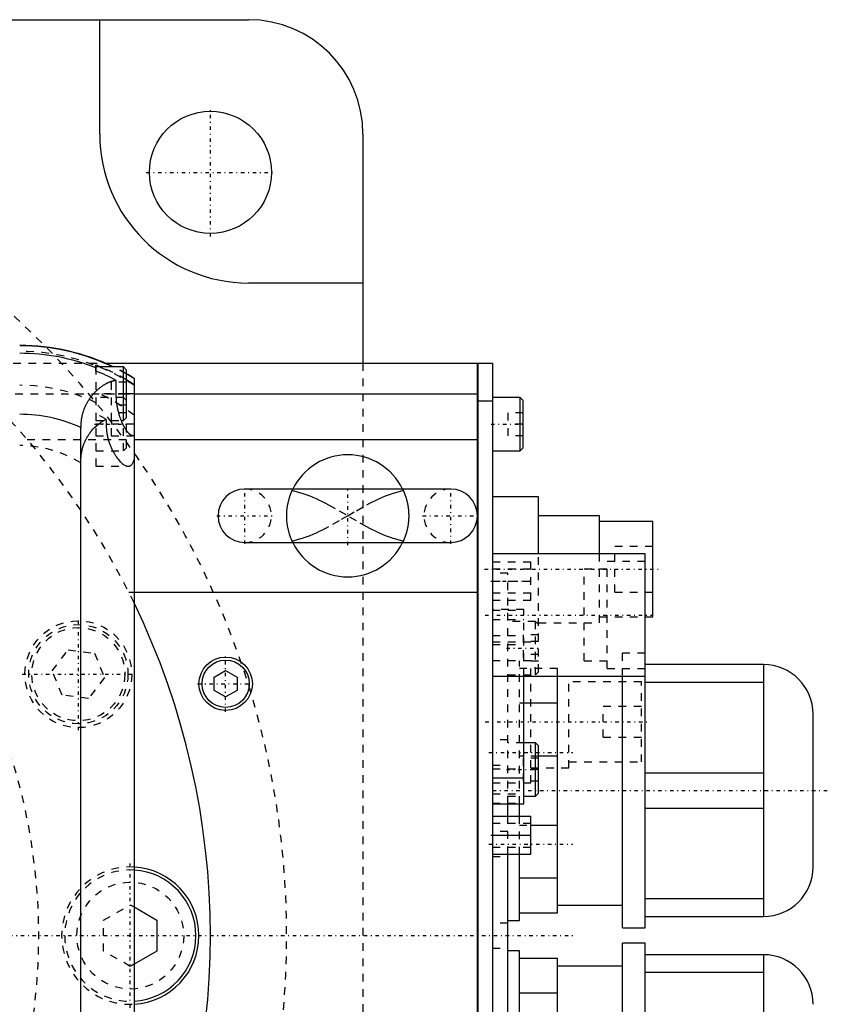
# Model space of a CAD drawing. Extents: x -1056 to 181, y -120 to 120.
# Tile 15 of 15: x 75 to 181, y -9 to 120. Entities that reach past the tile are written whole.
import ezdxf

# ---------------------------------------------------------------- set-up
doc = ezdxf.new("R2010")
doc.units = 0
doc.linetypes.add('CENTER', pattern=[1.5, 0.45, -0.5, 0.05, -0.5])
doc.linetypes.add('DASHED', pattern=[2, 1, -1])
for name, color, linetype in [('AM_0', 7, 'CONTINUOUS'), ('AM_3', 7, 'DASHED'), ('AM_7', 7, 'CENTER')]:
    doc.layers.add(name, color=color, linetype=linetype)

msp = doc.modelspace()

# ---------------------------------------------------------------- linework, layer by layer
at = {"layer": 'AM_0', "color": 7, "linetype": 'CONTINUOUS'}
for p, q in [((-105, 120), (105, 120)), ((85.5, 105), (85.5, 120)), ((120, 105), (120, 75)), ((120, 85.5), (105, 85.5)), ((86.23, 75), (135, 75)), ((135, -75), (135, 75)), ((135, 74.95), (135.05, 74.95)), ((135.05, 75), (137, 75)), ((135.05, 75), (135.05, -75)), ((137, 75), (137, -75)), ((85, 73.97), (85, 74.75)), ((88.6, 74.5), (85, 74.5)), ((89, 74.1), (88.6, 74.5)), ((88.6, 67.5), (88.6, 74.5)), ((89, 67.9), (89, 74.1)), ((87.65, 71), (87.65, 72.74)), ((90, 73.02), (90, -73.02)), ((90, 71), (89, 71)), ((90, 71), (135, 71)), ((135, 69.95), (135.05, 69.95)), ((137, 70), (135.05, 70)), ((140.6, 70.5), (137, 70.5)), ((141, 70.1), (140.6, 70.5)), ((140.6, 63.5), (140.6, 70.5)), ((141, 63.9), (141, 70.1)), ((88.31, 67.5), (88.6, 67.5)), ((88.6, 67.5), (89, 67.9)), ((83, -66.56), (83, 66.56)), ((90, 65), (135, 65)), ((137, 63.5), (140.6, 63.5)), ((140.6, 63.5), (141, 63.9)), ((131.5, 58.5), (104.5, 58.5)), ((143, 57.5), (137, 57.5)), ((143, 50), (143, 57.5)), ((151, 55), (143, 55)), ((151, 50), (151, 55)), ((158, 54.25), (151, 54.25)), ((158, 41.75), (158, 54.25)), ((104.5, 51.5), (131.5, 51.5)), ((157, 50), (137, 50)), ((157, 1), (157, 50)), ((90, 45), (135, 45)), ((157, 41.75), (158, 41.75)), ((172.5, 35.5), (157, 35.5)), ((172.5, 35.5), (172.5, 2.5)), ((100.5, 33.87), (102, 34.73)), ((100.5, 32.13), (100.5, 33.87)), ((102, 34.73), (103.5, 33.87)), ((103.5, 33.87), (103.5, 32.13)), ((137, 34), (157, 34)), ((141.1, 17.26), (141.1, 34)), ((145.5, 3), (145.5, 34)), ((154, 1), (154, 34)), ((157, 33.2), (172.5, 33.2)), ((102, 31.27), (100.5, 32.13)), ((103.5, 32.13), (102, 31.27)), ((141.1, 30.49), (145.5, 30.49)), ((179, 9), (179, 29)), ((142.6, 25.25), (141.1, 25.25)), ((143, 24.85), (142.6, 25.25)), ((142.6, 18.25), (142.6, 25.25)), ((143, 18.65), (143, 24.85)), ((145.5, 23.51), (143, 23.51)), ((137, 20.66), (141.1, 20.66)), ((172.5, 21.3), (157, 21.3)), ((141.1, 18.25), (142.6, 18.25)), ((142.6, 18.25), (143, 18.65)), ((137, 17.26), (141.1, 17.26)), ((139, 15.67), (139, 17.27)), ((140.5, 15.65), (140.5, 17.26)), ((137, 15.65), (142, 15.65)), ((142, 10.65), (142, 15.65)), ((157, 16.7), (172.5, 16.7)), ((142, 14.49), (145.5, 14.49)), ((137, 13.15), (142, 13.15)), ((137, 10.65), (142, 10.65)), ((139, -14.91), (139, 10.66)), ((140.5, 2), (140.5, 10.65)), ((145.5, 7.51), (140.5, 7.51)), ((145.5, 4), (154, 4)), ((172.5, 4.8), (157, 4.8)), ((90, 3.75), (93, 2.02)), ((140.5, 3), (145.5, 3)), ((93, 2.02), (93, -2.02)), ((139, 2), (140.5, 2)), ((157, 2.5), (172.5, 2.5)), ((154, 1), (157, 1)), ((157, -1), (154, -1)), ((154, -37), (154, -1)), ((157, -37), (157, -1)), ((93, -2.02), (90, -3.75)), ((140.5, -2), (139, -2)), ((140.5, -14.9), (140.5, -2)), ((172.5, -2.5), (157, -2.5)), ((172.5, -2.5), (172.5, -35.5)), ((145.5, -3), (140.5, -3)), ((145.5, -35), (145.5, -3)), ((154, -4), (145.5, -4)), ((157, -4.8), (172.5, -4.8)), ((140.5, -7.51), (145.5, -7.51))]:
    msp.add_line(p, q, dxfattribs=at)
for points in [[(87.65, 72.74, 0), (87.62, 72.74, 0), (87.57, 72.73, 0), (87.52, 72.72, 0), (87.49, 72.72, 0), (87.46, 72.71, 0), (87.41, 72.7, 0), (87.35, 72.69, 0), (87.3, 72.68, 0), (87.24, 72.66, 0), (87.19, 72.65, 0), (87.16, 72.64, 0), (87.13, 72.63, 0), (87.07, 72.61, 0), (87.02, 72.6, 0), (86.96, 72.58, 0), (86.9, 72.56, 0), (86.85, 72.54, 0), (86.82, 72.52, 0), (86.79, 72.51, 0), (86.73, 72.49, 0), (86.67, 72.46, 0), (86.64, 72.45, 0), (86.62, 72.44, 0), (86.56, 72.41, 0), (86.5, 72.39, 0), (86.47, 72.37, 0), (86.44, 72.36, 0), (86.38, 72.33, 0), (86.33, 72.3, 0), (86.27, 72.27, 0), (86.21, 72.23, 0), (86.15, 72.2, 0), (86.12, 72.18, 0), (86.1, 72.17, 0), (86.04, 72.13, 0), (85.98, 72.1, 0), (85.92, 72.06, 0), (85.87, 72.02, 0), (85.81, 71.98, 0), (85.78, 71.96, 0), (85.75, 71.94, 0), (85.69, 71.9, 0), (85.64, 71.86, 0), (85.58, 71.82, 0), (85.52, 71.78, 0), (85.47, 71.73, 0), (85.44, 71.71, 0), (85.41, 71.69, 0), (85.36, 71.64, 0), (85.3, 71.6, 0), (85.25, 71.55, 0), (85.19, 71.5, 0), (85.14, 71.45, 0), (85.11, 71.43, 0), (85.08, 71.4, 0), (85.03, 71.35, 0), (84.97, 71.3, 0), (84.92, 71.25, 0), (84.87, 71.19, 0), (84.81, 71.14, 0), (84.79, 71.11, 0), (84.76, 71.08, 0), (84.71, 71.03, 0), (84.66, 70.97, 0), (84.63, 70.94, 0), (84.6, 70.91, 0), (84.55, 70.85, 0), (84.5, 70.79, 0), (84.48, 70.76, 0), (84.45, 70.73, 0), (84.4, 70.67, 0), (84.35, 70.6, 0), (84.3, 70.54, 0), (84.25, 70.47, 0), (84.2, 70.41, 0), (84.18, 70.37, 0), (84.16, 70.34, 0), (84.11, 70.27, 0), (84.06, 70.2, 0), (84.02, 70.13, 0), (83.97, 70.06, 0), (83.93, 69.99, 0), (83.9, 69.95, 0), (83.88, 69.91, 0), (83.84, 69.84, 0), (83.8, 69.76, 0), (83.75, 69.69, 0), (83.71, 69.61, 0), (83.67, 69.53, 0), (83.66, 69.5, 0), (83.64, 69.46, 0), (83.6, 69.38, 0), (83.56, 69.3, 0), (83.53, 69.22, 0), (83.49, 69.13, 0), (83.46, 69.05, 0), (83.44, 69.01, 0), (83.43, 68.97, 0), (83.39, 68.89, 0), (83.36, 68.8, 0), (83.34, 68.72, 0), (83.31, 68.63, 0), (83.28, 68.54, 0), (83.27, 68.5, 0), (83.25, 68.46, 0), (83.23, 68.37, 0), (83.21, 68.28, 0), (83.2, 68.23, 0), (83.18, 68.19, 0), (83.16, 68.1, 0), (83.14, 68.01, 0), (83.13, 67.96, 0), (83.13, 67.91, 0), (83.11, 67.82, 0), (83.09, 67.73, 0), (83.08, 67.64, 0), (83.06, 67.55, 0), (83.05, 67.45, 0), (83.05, 67.41, 0), (83.04, 67.36, 0), (83.03, 67.27, 0), (83.02, 67.17, 0), (83.02, 67.08, 0), (83.01, 66.99, 0), (83.01, 66.89, 0), (83.01, 66.85, 0), (83, 66.8, 0), (83, 66.7, 0), (83, 66.61, 0), (83, 66.56, 0)], [(89.8, 65.5, 0), (89.79, 65.5, 0), (89.77, 65.5, 0), (89.75, 65.5, 0), (89.74, 65.5, 0), (89.73, 65.51, 0), (89.71, 65.51, 0), (89.7, 65.52, 0), (89.68, 65.52, 0), (89.66, 65.53, 0), (89.63, 65.54, 0), (89.62, 65.55, 0), (89.61, 65.55, 0), (89.59, 65.56, 0), (89.57, 65.57, 0), (89.55, 65.59, 0), (89.53, 65.6, 0), (89.5, 65.62, 0), (89.49, 65.63, 0), (89.48, 65.64, 0), (89.46, 65.65, 0), (89.43, 65.67, 0), (89.42, 65.68, 0), (89.41, 65.69, 0), (89.39, 65.72, 0), (89.36, 65.74, 0), (89.35, 65.75, 0), (89.34, 65.76, 0), (89.31, 65.79, 0), (89.29, 65.81, 0), (89.26, 65.84, 0), (89.24, 65.87, 0), (89.21, 65.9, 0), (89.2, 65.92, 0), (89.18, 65.93, 0), (89.16, 65.96, 0), (89.13, 66, 0), (89.11, 66.03, 0), (89.08, 66.06, 0), (89.05, 66.1, 0), (89.04, 66.12, 0), (89.03, 66.14, 0), (89, 66.17, 0), (88.97, 66.21, 0), (88.95, 66.25, 0), (88.92, 66.29, 0), (88.89, 66.34, 0), (88.88, 66.36, 0), (88.87, 66.38, 0), (88.84, 66.42, 0), (88.81, 66.47, 0), (88.79, 66.51, 0), (88.76, 66.56, 0), (88.73, 66.6, 0), (88.72, 66.63, 0), (88.71, 66.65, 0), (88.68, 66.7, 0), (88.66, 66.75, 0), (88.63, 66.8, 0), (88.6, 66.85, 0), (88.58, 66.9, 0), (88.57, 66.93, 0), (88.55, 66.95, 0), (88.53, 67, 0), (88.5, 67.06, 0), (88.49, 67.08, 0), (88.48, 67.11, 0), (88.45, 67.16, 0), (88.43, 67.22, 0), (88.42, 67.25, 0), (88.41, 67.28, 0), (88.38, 67.33, 0), (88.36, 67.39, 0), (88.33, 67.45, 0), (88.31, 67.51, 0), (88.28, 67.57, 0), (88.27, 67.6, 0), (88.26, 67.63, 0), (88.24, 67.69, 0), (88.21, 67.76, 0), (88.19, 67.82, 0), (88.17, 67.89, 0), (88.15, 67.95, 0), (88.13, 67.99, 0), (88.12, 68.02, 0), (88.1, 68.09, 0), (88.08, 68.16, 0), (88.06, 68.23, 0), (88.04, 68.3, 0), (88.02, 68.37, 0), (88.01, 68.41, 0), (88, 68.44, 0), (87.98, 68.52, 0), (87.96, 68.59, 0), (87.94, 68.66, 0), (87.92, 68.74, 0), (87.9, 68.81, 0), (87.89, 68.85, 0), (87.88, 68.89, 0), (87.87, 68.96, 0), (87.85, 69.04, 0), (87.84, 69.12, 0), (87.82, 69.2, 0), (87.81, 69.27, 0), (87.8, 69.31, 0), (87.79, 69.35, 0), (87.78, 69.43, 0), (87.77, 69.51, 0), (87.76, 69.55, 0), (87.75, 69.59, 0), (87.74, 69.67, 0), (87.73, 69.75, 0), (87.73, 69.79, 0), (87.72, 69.83, 0), (87.71, 69.91, 0), (87.7, 69.99, 0), (87.69, 70.07, 0), (87.69, 70.15, 0), (87.68, 70.24, 0), (87.68, 70.28, 0), (87.67, 70.32, 0), (87.67, 70.4, 0), (87.66, 70.48, 0), (87.66, 70.56, 0), (87.66, 70.64, 0), (87.65, 70.72, 0), (87.65, 70.76, 0), (87.65, 70.8, 0), (87.65, 70.88, 0), (87.65, 70.96, 0), (87.65, 71, 0)], [(90, 65.59, 0), (89.97, 65.56, 0), (89.9, 65.52, 0), (89.84, 65.5, 0), (89.8, 65.5, 0)]]:
    msp.add_polyline3d(points, dxfattribs=at)
for centre, radius in [((100, 100), 8), ((102, 33), 3.5), ((102, 33), 3.1)]:
    msp.add_circle(centre, radius, dxfattribs=at)
for centre, radius, start, end in [((105, 105), 15, 0, 90), ((105, 105), 19.5, 180, 270), ((75, 49), 28.32, 64.2138, 90), ((75, 49), 28.28, 64.3897, 90), ((75, 49), 27.29, 68.5078, 90), ((75, 49), 27.62, 67.3898, 68.7759), ((75, 49), 26.9, 61.9504, 68.176), ((75, 49), 28.32, 58.0174, 60.3731), ((75, 49), 28.28, 57.9645, 60.3249), ((75, 49), 27.62, 57.1102, 59.5476), ((75, 49), 19.3, 65.5117, 90), ((118, 55), 8, 25.9445, 154.0555), ((104.5, 55), 3.5, 90, 270), ((131.5, 55), 3.5, 270, 90), ((118, 55), 8, 205.9445, 334.0555), ((0, 0), 100, 334.1581, 25.8419), ((172.5, 29), 6.5, 0, 90), ((89.5, 0), 9, 273.1847, 86.8153), ((89.5, 0), 8.6, 273.333, 86.667), ((172.5, 9), 6.5, 270, 0), ((172.5, -9), 6.5, 0, 90)]:
    msp.add_arc(centre, radius, start, end, dxfattribs=at)
at = {"layer": 'AM_3', "color": 6, "linetype": 'DASHED'}
for p, q in [((66.14, 75), (86.23, 75)), ((120, 75), (120, -75)), ((85, 74.5), (85, 61.5)), ((87, 72.5), (87, 69.5)), ((89, 72.5), (87, 72.5)), ((70.42, 71), (90, 71)), ((89, 71), (85, 71)), ((88.6, 70.5), (85, 70.5)), ((89, 70.1), (88.6, 70.5)), ((89, 69.5), (87, 69.5)), ((87, 68.5), (87, 65.5)), ((89, 68.5), (87, 68.5)), ((139, 68.5), (139, 65.5)), ((141, 68.5), (139, 68.5)), ((85, 67.5), (88.31, 67.5)), ((86.34, 67.64), (86.34, 67)), ((88.6, 63.5), (88.6, 67.5)), ((89, 63.9), (89, 67.9)), ((90, 67), (85, 67)), ((141, 67), (139, 67)), ((75.99, 65), (90, 65)), ((85, 65.5), (89.8, 65.5)), ((141, 65.5), (139, 65.5)), ((85, 63.5), (88.6, 63.5)), ((88.6, 63.5), (89, 63.9)), ((85, 61.5), (89.23, 61.5)), ((158, 51), (153, 51)), ((153, 45), (153, 51)), ((143, 34.57), (143, 50)), ((151, 41), (151, 50)), ((137, 48.95), (142, 48.95)), ((142, 48), (137, 48)), ((142, 43.95), (142, 48.95)), ((152, 48), (149, 48)), ((149, 36), (149, 48)), ((157, 49), (152, 49)), ((152, 35), (152, 49)), ((139, 47.5), (137, 47.5)), ((137, 46.45), (142, 46.45)), ((139, 17.27), (139, 47.5)), ((89.3, 45), (90, 45)), ((137, 44.9), (142, 44.9)), ((137, 43.95), (142, 43.95)), ((153, 45), (158, 45)), ((141.1, 42.74), (137, 42.74)), ((137, 42.63), (141.1, 42.63)), ((141.1, 34), (141.1, 42.74)), ((137, 41.42), (141.1, 41.42)), ((151, 41.75), (157, 41.75)), ((142.6, 41.17), (139, 41.17)), ((143, 40.77), (142.6, 41.17)), ((142.6, 34.17), (142.6, 41.17)), ((143, 41), (151, 41)), ((137, 39.34), (141.1, 39.34)), ((141, 39.4), (141, 35.94)), ((143, 39.4), (141, 39.4)), ((79.25, 34.7), (81.36, 37.45)), ((81.36, 37.45), (84.8, 37)), ((137, 38.5), (143, 38.5)), ((137, 38.13), (141.1, 38.13)), ((143, 38.54), (141, 38.54)), ((84.8, 37), (86.12, 33.8)), ((143, 36.81), (141, 36.81)), ((157, 37), (154, 37)), ((154, 34), (154, 37)), ((142, 36), (137, 36)), ((140.5, 17.26), (140.5, 36)), ((145.5, 35), (140.5, 35)), ((143, 35.94), (141, 35.94)), ((142, 20), (142, 36)), ((145.5, 34), (145.5, 35)), ((149, 36), (152, 36)), ((152, 35), (157, 35)), ((80.58, 31.5), (79.25, 34.7)), ((86.12, 33.8), (84.01, 31.05)), ((139, 34.17), (142.6, 34.17)), ((142.6, 34.17), (143, 34.57)), ((147, 22), (147, 34)), ((156.5, 33.25), (147, 33.25)), ((156.5, 22.75), (156.5, 33.25)), ((84.01, 31.05), (80.58, 31.5)), ((140.5, 30.49), (141.1, 30.49)), ((156.5, 30), (151.5, 30)), ((151.5, 26), (151.5, 30)), ((151.5, 26), (156.5, 26)), ((139, 25.65), (137, 25.65)), ((141.1, 25.25), (139, 25.25)), ((143, 23.51), (140.5, 23.51)), ((143, 23.25), (141, 23.25)), ((141, 23.25), (141, 20.25)), ((137, 22.35), (139, 22.35)), ((142, 22), (147, 22)), ((147, 22.75), (156.5, 22.75)), ((137, 21.87), (141.1, 21.87)), ((143, 21.75), (141, 21.75)), ((137, 20), (142, 20)), ((143, 20.25), (141, 20.25)), ((137, 18.58), (141.1, 18.58)), ((139, 18.25), (141.1, 18.25)), ((137, 17.37), (141.1, 17.37)), ((139, 10.66), (139, 15.67)), ((140.5, 10.65), (140.5, 15.65)), ((142, 14.7), (137, 14.7)), ((140.5, 14.49), (142, 14.49)), ((139, 13.65), (137, 13.65)), ((137, 11.6), (142, 11.6)), ((137, 10.35), (139, 10.35)), ((86, 2.02), (89.5, 4.04)), ((89.5, 4.04), (90, 3.75)), ((86, -2.02), (86, 2.02)), ((139, 1.65), (137, 1.65)), ((89.5, -4.04), (86, -2.02)), ((137, -1.65), (139, -1.65)), ((90, -3.75), (89.5, -4.04))]:
    msp.add_line(p, q, dxfattribs=at)
for points in [[(83, 61.92, 0), (83, 62.15, 0), (83.01, 62.41, 0), (83.02, 62.48, 0), (83.02, 62.55, 0), (83.03, 62.59, 0), (83.03, 62.63, 0), (83.04, 62.7, 0), (83.04, 62.77, 0), (83.05, 62.85, 0), (83.06, 62.92, 0), (83.07, 62.99, 0), (83.07, 63.03, 0), (83.08, 63.07, 0), (83.09, 63.14, 0), (83.1, 63.21, 0), (83.11, 63.25, 0), (83.11, 63.28, 0), (83.13, 63.36, 0), (83.14, 63.43, 0), (83.15, 63.46, 0), (83.16, 63.5, 0), (83.17, 63.57, 0), (83.19, 63.64, 0), (83.21, 63.71, 0), (83.22, 63.78, 0), (83.24, 63.86, 0), (83.25, 63.89, 0), (83.26, 63.93, 0), (83.28, 63.99, 0), (83.3, 64.06, 0), (83.32, 64.13, 0), (83.35, 64.2, 0), (83.37, 64.27, 0), (83.38, 64.3, 0), (83.39, 64.33, 0), (83.42, 64.4, 0), (83.44, 64.47, 0), (83.47, 64.53, 0), (83.49, 64.6, 0), (83.52, 64.66, 0), (83.54, 64.69, 0), (83.55, 64.72, 0), (83.58, 64.79, 0), (83.61, 64.85, 0), (83.64, 64.91, 0), (83.67, 64.97, 0), (83.7, 65.03, 0), (83.71, 65.06, 0), (83.73, 65.09, 0), (83.76, 65.15, 0), (83.79, 65.21, 0), (83.83, 65.27, 0), (83.86, 65.33, 0), (83.89, 65.39, 0), (83.91, 65.42, 0), (83.93, 65.45, 0), (83.96, 65.5, 0), (84, 65.56, 0), (84.02, 65.59, 0), (84.04, 65.61, 0), (84.07, 65.67, 0), (84.11, 65.72, 0), (84.13, 65.75, 0), (84.15, 65.78, 0), (84.19, 65.83, 0), (84.22, 65.88, 0), (84.26, 65.93, 0), (84.3, 65.98, 0), (84.34, 66.03, 0), (84.36, 66.06, 0), (84.38, 66.08, 0), (84.42, 66.13, 0), (84.46, 66.18, 0), (84.6, 66.34, 0), (84.86, 66.6, 0), (85.11, 66.84, 0), (85.38, 67.05, 0), (85.51, 67.15, 0), (85.65, 67.25, 0), (85.92, 67.42, 0), (86.2, 67.57, 0), (86.34, 67.64, 0)], [(86.34, 67, 0), (86.34, 66.96, 0), (86.34, 66.88, 0), (86.34, 66.79, 0), (86.34, 66.75, 0), (86.34, 66.71, 0), (86.35, 66.63, 0), (86.35, 66.54, 0), (86.36, 66.46, 0), (86.36, 66.37, 0), (86.37, 66.29, 0), (86.38, 66.25, 0), (86.38, 66.21, 0), (86.39, 66.12, 0), (86.4, 66.04, 0), (86.41, 65.95, 0), (86.42, 65.87, 0), (86.44, 65.79, 0), (86.44, 65.75, 0), (86.45, 65.71, 0), (86.47, 65.62, 0), (86.48, 65.54, 0), (86.49, 65.5, 0)], [(86.49, 65.5, 0), (86.5, 65.44, 0), (86.53, 65.31, 0), (86.56, 65.19, 0), (86.58, 65.13, 0), (86.59, 65.07, 0), (86.63, 64.95, 0), (86.66, 64.83, 0), (86.7, 64.71, 0), (86.73, 64.6, 0), (86.77, 64.48, 0), (86.79, 64.43, 0), (86.82, 64.37, 0), (86.86, 64.26, 0), (86.9, 64.15, 0), (86.94, 64.04, 0), (86.99, 63.94, 0), (87.04, 63.84, 0), (87.06, 63.79, 0), (87.08, 63.74, 0), (87.13, 63.64, 0), (87.18, 63.54, 0), (87.2, 63.5, 0)], [(87.2, 63.5, 0), (87.26, 63.4, 0), (87.37, 63.2, 0), (87.48, 63.02, 0), (87.53, 62.93, 0), (87.59, 62.84, 0), (87.71, 62.67, 0), (87.83, 62.51, 0), (87.95, 62.36, 0), (88.07, 62.22, 0), (88.19, 62.09, 0), (88.25, 62.03, 0), (88.31, 61.98, 0), (88.43, 61.87, 0), (88.55, 61.78, 0), (88.66, 61.7, 0), (88.78, 61.63, 0), (88.89, 61.58, 0), (88.94, 61.56, 0), (88.99, 61.54, 0), (89.09, 61.51, 0), (89.19, 61.5, 0), (89.23, 61.5, 0)], [(89.23, 61.5, 0), (89.26, 61.5, 0), (89.31, 61.51, 0), (89.37, 61.52, 0), (89.39, 61.52, 0), (89.42, 61.53, 0), (89.47, 61.55, 0), (89.52, 61.58, 0), (89.57, 61.61, 0), (89.62, 61.65, 0), (89.66, 61.69, 0), (89.69, 61.72, 0), (89.71, 61.74, 0), (89.75, 61.8, 0), (89.79, 61.86, 0), (89.83, 61.93, 0), (89.86, 62, 0), (89.9, 62.08, 0), (89.91, 62.12, 0), (89.93, 62.16, 0), (89.96, 62.25, 0), (89.99, 62.34, 0), (90, 62.39, 0)], [(110.81, 51.5, 0), (110.81, 51.5, 0), (110.8, 51.5, 0), (110.8, 51.51, 0), (110.8, 51.51, 0), (110.8, 51.51, 0), (110.79, 51.52, 0), (110.79, 51.54, 0), (110.78, 51.55, 0), (110.77, 51.57, 0), (110.76, 51.59, 0), (110.76, 51.6, 0), (110.75, 51.61, 0), (110.74, 51.64, 0), (110.73, 51.67, 0), (110.71, 51.7, 0), (110.7, 51.73, 0), (110.68, 51.77, 0), (110.67, 51.79, 0), (110.66, 51.81, 0), (110.65, 51.85, 0), (110.63, 51.9, 0), (110.62, 51.92, 0), (110.61, 51.94, 0), (110.59, 51.99, 0), (110.56, 52.05, 0), (110.55, 52.08, 0), (110.54, 52.1, 0), (110.52, 52.16, 0), (110.5, 52.23, 0), (110.47, 52.29, 0), (110.45, 52.36, 0), (110.43, 52.43, 0), (110.41, 52.46, 0), (110.4, 52.5, 0), (110.38, 52.57, 0), (110.35, 52.65, 0), (110.33, 52.73, 0), (110.31, 52.81, 0), (110.28, 52.89, 0), (110.27, 52.93, 0), (110.26, 52.97, 0), (110.24, 53.06, 0), (110.22, 53.15, 0), (110.2, 53.24, 0), (110.18, 53.33, 0), (110.16, 53.42, 0), (110.15, 53.47, 0), (110.14, 53.52, 0), (110.12, 53.62, 0), (110.1, 53.71, 0), (110.09, 53.81, 0), (110.07, 53.91, 0), (110.06, 54.01, 0), (110.06, 54.06, 0), (110.05, 54.11, 0), (110.04, 54.22, 0), (110.03, 54.32, 0), (110.02, 54.42, 0), (110.01, 54.53, 0), (110.01, 54.63, 0), (110.01, 54.68, 0), (110, 54.74, 0), (110, 54.84, 0), (110, 54.95, 0), (110, 55, 0), (110, 55.05, 0), (110, 55.16, 0), (110, 55.26, 0), (110.01, 55.32, 0), (110.01, 55.37, 0), (110.01, 55.47, 0), (110.02, 55.58, 0), (110.03, 55.68, 0), (110.04, 55.78, 0), (110.05, 55.89, 0), (110.06, 55.94, 0), (110.06, 55.99, 0), (110.07, 56.09, 0), (110.09, 56.19, 0), (110.1, 56.29, 0), (110.12, 56.38, 0), (110.14, 56.48, 0), (110.15, 56.53, 0), (110.16, 56.57, 0), (110.18, 56.67, 0), (110.2, 56.76, 0), (110.22, 56.85, 0), (110.24, 56.94, 0), (110.26, 57.02, 0), (110.27, 57.07, 0), (110.28, 57.11, 0), (110.31, 57.19, 0), (110.33, 57.27, 0), (110.35, 57.35, 0), (110.38, 57.43, 0), (110.4, 57.5, 0), (110.41, 57.54, 0), (110.43, 57.57, 0), (110.45, 57.64, 0), (110.47, 57.71, 0), (110.5, 57.77, 0), (110.52, 57.84, 0), (110.54, 57.89, 0), (110.55, 57.92, 0), (110.56, 57.95, 0), (110.59, 58, 0), (110.61, 58.06, 0), (110.62, 58.08, 0), (110.63, 58.1, 0), (110.65, 58.15, 0), (110.66, 58.19, 0), (110.67, 58.21, 0), (110.68, 58.23, 0), (110.7, 58.27, 0), (110.71, 58.3, 0), (110.73, 58.33, 0), (110.74, 58.36, 0), (110.75, 58.39, 0), (110.76, 58.4, 0), (110.76, 58.41, 0), (110.77, 58.43, 0), (110.78, 58.45, 0), (110.79, 58.46, 0), (110.79, 58.48, 0), (110.8, 58.49, 0), (110.8, 58.49, 0), (110.8, 58.49, 0), (110.8, 58.5, 0), (110.81, 58.5, 0), (110.81, 58.5, 0)], [(110.72, 58.31, 0), (110.94, 58.27, 0), (111.39, 58.16, 0), (111.82, 58.03, 0), (112.03, 57.97, 0), (112.24, 57.9, 0), (112.64, 57.76, 0), (113.04, 57.61, 0), (113.44, 57.44, 0), (113.85, 57.26, 0), (114.26, 57.07, 0), (114.46, 56.97, 0), (114.67, 56.87, 0), (115.08, 56.66, 0), (115.48, 56.44, 0), (116.87, 55.66, 0), (118, 55, 0)], [(118, 55, 0), (119.13, 55.66, 0), (120.52, 56.44, 0), (120.92, 56.66, 0), (121.33, 56.87, 0), (121.54, 56.97, 0), (121.74, 57.07, 0), (122.15, 57.26, 0), (122.56, 57.44, 0), (122.96, 57.61, 0), (123.36, 57.76, 0), (123.76, 57.9, 0), (123.97, 57.97, 0), (124.18, 58.03, 0), (124.61, 58.16, 0), (125.06, 58.27, 0), (125.28, 58.31, 0)], [(125.19, 58.5, 0), (125.19, 58.5, 0), (125.2, 58.5, 0), (125.2, 58.49, 0), (125.2, 58.49, 0), (125.2, 58.49, 0), (125.21, 58.48, 0), (125.21, 58.46, 0), (125.22, 58.45, 0), (125.23, 58.43, 0), (125.24, 58.41, 0), (125.24, 58.4, 0), (125.25, 58.39, 0), (125.26, 58.36, 0), (125.27, 58.33, 0), (125.29, 58.3, 0), (125.3, 58.27, 0), (125.32, 58.23, 0), (125.33, 58.21, 0), (125.34, 58.19, 0), (125.35, 58.15, 0), (125.37, 58.1, 0), (125.38, 58.08, 0), (125.39, 58.06, 0), (125.41, 58.01, 0), (125.44, 57.95, 0), (125.45, 57.92, 0), (125.46, 57.9, 0), (125.48, 57.84, 0), (125.5, 57.77, 0), (125.53, 57.71, 0), (125.55, 57.64, 0), (125.57, 57.57, 0), (125.59, 57.54, 0), (125.6, 57.5, 0), (125.62, 57.43, 0), (125.65, 57.35, 0), (125.67, 57.27, 0), (125.69, 57.19, 0), (125.72, 57.11, 0), (125.73, 57.07, 0), (125.74, 57.03, 0), (125.76, 56.94, 0), (125.78, 56.85, 0), (125.8, 56.76, 0), (125.82, 56.67, 0), (125.84, 56.58, 0), (125.85, 56.53, 0), (125.86, 56.48, 0), (125.88, 56.38, 0), (125.9, 56.29, 0), (125.91, 56.19, 0), (125.93, 56.09, 0), (125.94, 55.99, 0), (125.94, 55.94, 0), (125.95, 55.89, 0), (125.96, 55.78, 0), (125.97, 55.68, 0), (125.98, 55.58, 0), (125.99, 55.47, 0), (125.99, 55.37, 0), (125.99, 55.32, 0), (126, 55.26, 0), (126, 55.16, 0), (126, 55.05, 0), (126, 55, 0), (126, 54.95, 0), (126, 54.84, 0), (126, 54.74, 0), (125.99, 54.68, 0), (125.99, 54.63, 0), (125.99, 54.53, 0), (125.98, 54.42, 0), (125.97, 54.32, 0), (125.96, 54.22, 0), (125.95, 54.11, 0), (125.94, 54.06, 0), (125.94, 54.01, 0), (125.93, 53.91, 0), (125.91, 53.81, 0), (125.9, 53.71, 0), (125.88, 53.62, 0), (125.86, 53.52, 0), (125.85, 53.47, 0), (125.84, 53.43, 0), (125.82, 53.33, 0), (125.8, 53.24, 0), (125.78, 53.15, 0), (125.76, 53.06, 0), (125.74, 52.98, 0), (125.73, 52.93, 0), (125.72, 52.89, 0), (125.69, 52.81, 0), (125.67, 52.73, 0), (125.65, 52.65, 0), (125.62, 52.57, 0), (125.6, 52.5, 0), (125.59, 52.46, 0), (125.57, 52.43, 0), (125.55, 52.36, 0), (125.53, 52.29, 0), (125.5, 52.23, 0), (125.48, 52.16, 0), (125.46, 52.11, 0), (125.45, 52.08, 0), (125.44, 52.05, 0), (125.41, 52, 0), (125.39, 51.94, 0), (125.38, 51.92, 0), (125.37, 51.9, 0), (125.35, 51.85, 0), (125.34, 51.81, 0), (125.33, 51.79, 0), (125.32, 51.77, 0), (125.3, 51.73, 0), (125.29, 51.7, 0), (125.27, 51.67, 0), (125.26, 51.64, 0), (125.25, 51.61, 0), (125.24, 51.6, 0), (125.24, 51.59, 0), (125.23, 51.57, 0), (125.22, 51.55, 0), (125.21, 51.54, 0), (125.21, 51.52, 0), (125.2, 51.51, 0), (125.2, 51.51, 0), (125.2, 51.51, 0), (125.2, 51.5, 0), (125.19, 51.5, 0), (125.19, 51.5, 0)], [(118, 55, 0), (116.87, 54.34, 0), (115.48, 53.56, 0), (115.08, 53.34, 0), (114.67, 53.13, 0), (114.46, 53.03, 0), (114.26, 52.93, 0), (113.85, 52.74, 0), (113.44, 52.56, 0), (113.04, 52.39, 0), (112.64, 52.24, 0), (112.24, 52.1, 0), (112.03, 52.03, 0), (111.82, 51.97, 0), (111.39, 51.84, 0), (110.94, 51.73, 0), (110.72, 51.69, 0)], [(125.28, 51.69, 0), (125.06, 51.73, 0), (124.61, 51.84, 0), (124.18, 51.97, 0), (123.97, 52.03, 0), (123.76, 52.1, 0), (123.36, 52.24, 0), (122.96, 52.39, 0), (122.56, 52.56, 0), (122.15, 52.74, 0), (121.74, 52.93, 0), (121.54, 53.03, 0), (121.33, 53.13, 0), (120.92, 53.34, 0), (120.52, 53.56, 0), (119.13, 54.34, 0), (118, 55, 0)]]:
    msp.add_polyline3d(points, dxfattribs=at)
for centre, radius in [((82.69, 34.25), 7), ((82.69, 34.25), 6.5), ((82.69, 34.25), 6.1), ((89.5, 0), 7)]:
    msp.add_circle(centre, radius, dxfattribs=at)
for centre, radius, start, end in [((0, 0), 110, 277.8375, 82.1625), ((0, 0), 77.5, 273.9058, 86.0942), ((0, 0), 100, 25.8419, 50.6421), ((75, 49), 27.54, 57.0038, 90), ((75, 49), 27.62, 59.5476, 67.3898), ((75, 49), 28.28, 60.3249, 64.3897), ((75, 49), 28.32, 60.3731, 64.2138), ((75, 49), 23.1, 64.3441, 90), ((75, 49), 24.36, 51.9935, 65.7637), ((75, 49), 21.81, 58.6873, 62.7152), ((75, 49), 15.2, 58.2431, 90), ((104.5, 55), 3.5, 270, 90), ((118, 55), 8, 154.0555, 155.5382), ((118, 55), 8, 24.4618, 25.9445), ((131.5, 55), 3.5, 90, 270), ((118, 55), 8, 204.4618, 205.9445), ((118, 55), 8, 334.0555, 335.5382), ((89.5, 0), 9, 86.8153, 273.1847), ((89.5, 0), 8.6, 86.667, 273.333)]:
    msp.add_arc(centre, radius, start, end, dxfattribs=at)
at = {"layer": 'AM_7', "color": 4, "linetype": 'CENTER'}
for p, q in [((100, 91.6), (100, 108.4)), ((91.6, 100), (108.4, 100)), ((84.8, 71), (89.2, 71)), ((84.8, 67), (89.2, 67)), ((136.8, 67), (141.2, 67)), ((104.5, 51.32), (104.5, 58.68)), ((118, 51.15), (118, 58.85)), ((131.5, 51.32), (131.5, 58.68)), ((100.83, 55), (108.17, 55)), ((127.82, 55), (135.18, 55)), ((135.95, 48), (159.05, 48)), ((136.75, 46.45), (142.25, 46.45)), ((82.69, 26.9), (82.69, 41.6)), ((136, 42), (158, 42)), ((138.8, 37.67), (143.2, 37.67)), ((102, 29.32), (102, 36.67)), ((75.34, 34.25), (90.04, 34.25)), ((98.33, 33), (105.67, 33)), ((136.03, 28), (157.47, 28)), ((136.5, 24), (147.5, 24)), ((138.8, 21.75), (143.2, 21.75)), ((137, 19), (181, 19)), ((136.75, 13.15), (142.25, 13.15)), ((136.5, 12), (147.5, 12)), ((89.5, -9.45), (89.5, 9.45)), ((-115.5, 0), (147.5, 0))]:
    msp.add_line(p, q, dxfattribs=at)

doc.saveas('drawing.dxf')
